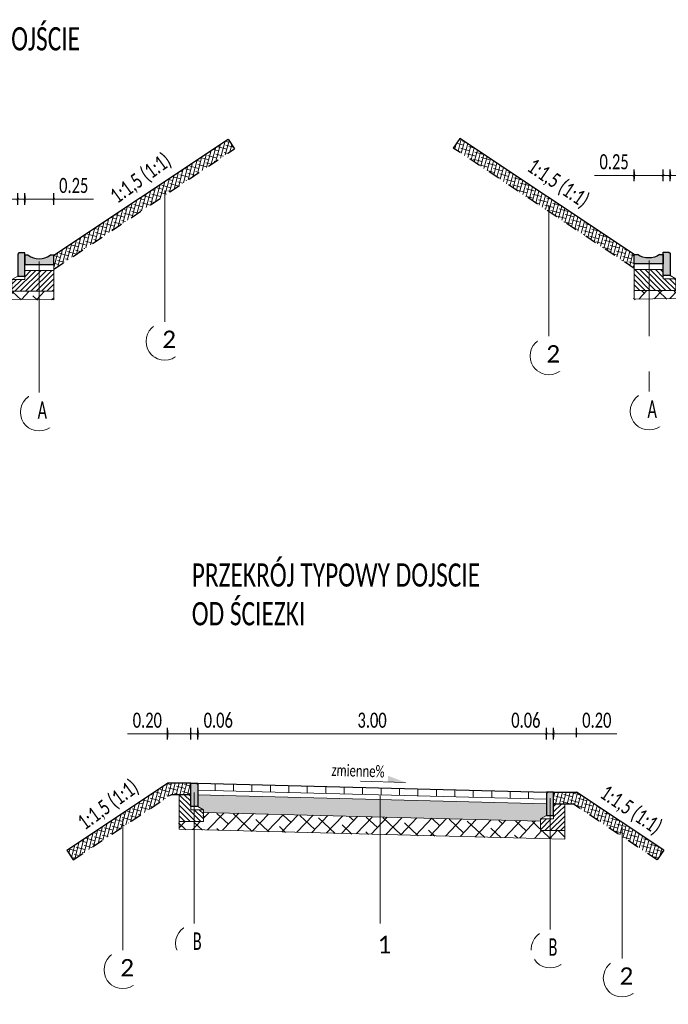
# Model space of a CAD drawing. Header units: metres. Extents: x 895653 to 4651324, y -577725 to 5338768.
# Tile 4 of 5: x 4651305.81 to 4651311.39, y 5338758.48 to 5338766.96. Entities that reach past the tile are written whole.
import ezdxf

# ---------------------------------------------------------------- set-up
doc = ezdxf.new("R2010")
doc.units = ezdxf.units.M
doc.linetypes.add('DASHED', pattern=[0.75, 0.5, -0.25])
for name, color, linetype, lineweight in [('!0016_GM_DR_WYMIARY', 7, 'Continuous', 30), ('!009_GM_DR_OBRZEŻA', 7, 'Continuous', 15), ('00_DR_WYMIAR', 101, 'Continuous', 15), ('00_DR_WYPEŁNIENIA_INNE', 151, 'Continuous', 5), ('C-DROGI-PRZEKROJE', 7, 'Continuous', 13), ('D_wymiar', 101, 'Continuous', 30), ('Warstwa 1', 7, 'Continuous', 0)]:
    doc.layers.add(name, color=color, linetype=linetype, lineweight=lineweight)
doc.styles.add('D50_OPISY_DROGI', font='calibril.ttf', dxfattribs={"width": 0.7, "height": 0.13})
doc.dimstyles.new('DROGI_50', dxfattribs={"dimtxt": 0.13, "dimasz": 0.003, "dimexe": 0.05, "dimexo": 0.01, "dimgap": 0.05, "dimtad": 1, "dimzin": 1, "dimdsep": 46, "dimtxsty": 'D50_OPISY_DROGI', "dimblk": 'znak1', "dimcen": 2.5, "dimclrd": 256, "dimclrt": 256, "dimadec": 0, "dimazin": 0, "dimtfac": 1, "dimtmove": 0, "dimatfit": 3, "dimfxl": 0.05, "dimfxlon": 1, "dimlwd": 13, "dimarcsym": 0})

# ---------------------------------------------------------------- blocks, each defined once
blk = doc.blocks.new('obrzezezkor')
at = {"layer": '!0016_GM_DR_WYMIARY', "linetype": 'Continuous', "lineweight": 30, "transparency": 33554528}
h = blk.add_hatch(color=252, dxfattribs=at)
h.dxf.hatch_style = 1
h.paths.add_polyline_path([(0, -0.1900000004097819), (0.05999999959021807, -0.1900000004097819), (0.05999999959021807, 0.009999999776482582), (0.009999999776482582, 0.009999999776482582), (0, 0)])
h = blk.add_hatch(color=252, dxfattribs=at)
h.dxf.hatch_style = 1
h.paths.add_polyline_path([(0.05999999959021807, -0.08999999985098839), (0.05999999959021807, -0.009999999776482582), (0.08999999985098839, -0.009999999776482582, 0.3157894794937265), (0.2799999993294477, -0.009999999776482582), (0.3099999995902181, -0.009999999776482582), (0.3099999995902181, -0.08999999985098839)])
at = {"layer": '!0016_GM_DR_WYMIARY', "linetype": 'Continuous', "lineweight": 18, "transparency": 33554687}
h = blk.add_hatch(dxfattribs=at)
h.set_pattern_fill('ANSI31', color=256, scale=0.01)
h.set_pattern_definition([(45, (-0.04999999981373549, -0.3200000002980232), (-0.02245064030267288, 0.02245064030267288), [])])
h.paths.add_polyline_path([(0.3099999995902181, -0.1399999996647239), (0.3099999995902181, -0.3200000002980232), (-0.04999999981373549, -0.3200000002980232), (-0.04999999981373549, -0.2200000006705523), (0.05999999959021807, -0.2200000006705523), (0.05999999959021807, -0.1900000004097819), (0.05999999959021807, -0.1399999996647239)])
at = {"layer": '!0016_GM_DR_WYMIARY', "linetype": 'Continuous', "lineweight": 30}
blk.add_line((0.05999999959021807, -0.08999999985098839), (0.3099999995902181, -0.08999999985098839), dxfattribs=at)
blk.add_lwpolyline([(0.08999999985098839, -0.009999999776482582), (0.05999999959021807, -0.009999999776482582), (0.05999999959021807, -0.08999999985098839), (0.3099999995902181, -0.08999999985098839), (0.3099999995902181, -0.009999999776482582), (0.2799999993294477, -0.009999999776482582)], dxfattribs=at)
blk.add_arc((0.1849999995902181, 0.1254166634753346), 0.1654166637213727, 234.9488626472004, 305.0511373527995, dxfattribs=at)
at = {"layer": '!009_GM_DR_OBRZEŻA', "linetype": 'Continuous', "lineweight": 18}
for p, q in [((0.05999999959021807, -0.09000000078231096), (0.159999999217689, -0.09000000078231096)), ((0.05999999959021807, -0.1399999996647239), (0.3099999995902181, -0.1399999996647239)), ((0.3099999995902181, -0.08999999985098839), (0.3099999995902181, -0.3200000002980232)), ((-0.04999999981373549, -0.2200000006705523), (0, -0.1900000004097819)), ((-0.04999999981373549, -0.2200000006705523), (-0.04999999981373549, -0.3200000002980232)), ((-0.04999999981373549, -0.2200000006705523), (0.05999999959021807, -0.2200000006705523)), ((0.05999999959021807, -0.1900000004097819), (0.05999999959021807, -0.2200000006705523)), ((-0.04999999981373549, -0.3200000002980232), (0.3099999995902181, -0.3200000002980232))]:
    blk.add_line(p, q, dxfattribs=at)
at = {"layer": '!009_GM_DR_OBRZEŻA', "linetype": 'Continuous', "lineweight": 30}
blk.add_lwpolyline([(0, -0.1900000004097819), (0.05999999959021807, -0.1900000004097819), (0.05999999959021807, 0.009999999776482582), (0.009999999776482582, 0.009999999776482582), (0, 0)], close=True, dxfattribs=at)
blk = doc.blocks.new('obrzeże 6')
at = {"layer": '!0016_GM_DR_WYMIARY', "linetype": 'Continuous', "lineweight": 30, "transparency": 33554528}
h = blk.add_hatch(color=252, dxfattribs=at)
h.dxf.hatch_style = 1
h.paths.add_polyline_path([(-0.009999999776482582, -0.2000000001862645), (0.04999999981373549, -0.2000000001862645), (0.04999999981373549, 0), (0, 0), (-0.009999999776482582, -0.009999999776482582)])
at = {"layer": '!0016_GM_DR_WYMIARY', "linetype": 'Continuous', "lineweight": 18, "transparency": 33554687}
h = blk.add_hatch(dxfattribs=at)
h.set_pattern_fill('ANSI31', color=256, scale=0.01)
h.set_pattern_definition([(45, (-0.05999999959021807, -0.3300000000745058), (-0.02245064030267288, 0.02245064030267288), [])])
h.paths.add_polyline_path([(-0.05999999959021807, -0.3300000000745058), (-0.05999999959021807, -0.2300000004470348), (0.04999999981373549, -0.2300000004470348), (0.04999999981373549, -0.2000000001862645), (0.04999999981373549, -0.1000000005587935), (0.1499999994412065, -0.1000000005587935), (0.1499999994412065, -0.3300000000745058)])
at = {"layer": '!009_GM_DR_OBRZEŻA', "linetype": 'Continuous', "lineweight": 18}
for p, q in [((0.04999999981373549, -0.1000000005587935), (0.1499999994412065, -0.1000000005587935)), ((0.1499999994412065, -0.1000000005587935), (0.1499999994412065, -0.3300000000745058)), ((-0.05999999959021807, -0.2300000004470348), (-0.009999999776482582, -0.2000000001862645)), ((-0.05999999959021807, -0.2300000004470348), (-0.05999999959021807, -0.3300000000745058)), ((-0.05999999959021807, -0.2300000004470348), (0.04999999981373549, -0.2300000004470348)), ((0.04999999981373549, -0.2000000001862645), (0.04999999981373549, -0.2300000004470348)), ((-0.05999999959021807, -0.3300000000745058), (0.1499999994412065, -0.3300000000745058))]:
    blk.add_line(p, q, dxfattribs=at)
at = {"layer": '!009_GM_DR_OBRZEŻA', "linetype": 'Continuous', "lineweight": 30}
blk.add_lwpolyline([(-0.009999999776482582, -0.2000000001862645), (0.04999999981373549, -0.2000000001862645), (0.04999999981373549, 0), (0, 0), (-0.009999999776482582, -0.009999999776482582)], close=True, dxfattribs=at)
blk = doc.blocks.new('znak1')
at = {"layer": 'D_wymiar', "color": 7, "const_width": 1, "flags": 128}
blk.add_lwpolyline([(3.535533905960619, 3.535533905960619), (-3.535533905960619, -3.535533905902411)], dxfattribs=at)
at = {"layer": 'D_wymiar', "color": 7, "flags": 128}
blk.add_lwpolyline([(0, -9.999999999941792), (0, 10)], dxfattribs=at)
blk = doc.blocks.new('*D59')
at = {"layer": '!0016_GM_DR_WYMIARY', "color": 0, "linetype": 'Continuous', "lineweight": -2}
for p, q in [((4651305.790334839, 5338765.369063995), (4651305.790334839, 5338765.469063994)), ((4651305.850334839, 5338765.369063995), (4651305.850334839, 5338765.469063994))]:
    blk.add_line(p, q, dxfattribs=at)
at = {"layer": '!0016_GM_DR_WYMIARY', "linetype": 'Continuous', "lineweight": 13}
for p, q in [((4651305.78733484, 5338765.419063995), (4651305.443254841, 5338765.419063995)), ((4651305.790334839, 5338765.419063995), (4651305.850334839, 5338765.419063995)), ((4651305.853334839, 5338765.419063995), (4651305.856334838, 5338765.419063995))]:
    blk.add_line(p, q, dxfattribs=at)
at = {"layer": '!0016_GM_DR_WYMIARY', "linetype": 'Continuous', "lineweight": 13, "xscale": 0.003, "yscale": 0.003, "zscale": 0.003}
blk.add_blockref('znak1', (4651305.790334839, 5338765.419063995), dxfattribs=at)
at = {"layer": '!0016_GM_DR_WYMIARY', "linetype": 'Continuous', "lineweight": 13, "xscale": 0.003, "yscale": 0.003, "zscale": 0.003, "rotation": 180}
blk.add_blockref('znak1', (4651305.850334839, 5338765.419063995), dxfattribs=at)
at = {"layer": '!0016_GM_DR_WYMIARY', "linetype": 'Continuous', "lineweight": 18, "insert": (4651305.61379484, 5338765.535463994), "char_height": 0.13, "attachment_point": 5, "style": 'D50_OPISY_DROGI'}
blk.add_mtext('0.06', dxfattribs=at)
blk = doc.blocks.new('*D60')
at = {"layer": '!0016_GM_DR_WYMIARY', "color": 0, "linetype": 'Continuous', "lineweight": -2}
for p, q in [((4651305.850334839, 5338765.369063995), (4651305.850334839, 5338765.469063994)), ((4651306.100334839, 5338765.369063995), (4651306.100334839, 5338765.469063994))]:
    blk.add_line(p, q, dxfattribs=at)
at = {"layer": '!0016_GM_DR_WYMIARY', "linetype": 'Continuous', "lineweight": 13}
for p, q in [((4651305.853334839, 5338765.419063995), (4651306.097334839, 5338765.419063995)), ((4651306.100334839, 5338765.419063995), (4651306.441334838, 5338765.419063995))]:
    blk.add_line(p, q, dxfattribs=at)
at = {"layer": '!0016_GM_DR_WYMIARY', "linetype": 'Continuous', "lineweight": 13, "xscale": 0.003, "yscale": 0.003, "zscale": 0.003, "rotation": 180}
blk.add_blockref('znak1', (4651305.850334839, 5338765.419063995), dxfattribs=at)
at = {"layer": '!0016_GM_DR_WYMIARY', "linetype": 'Continuous', "lineweight": 13, "xscale": 0.003, "yscale": 0.003, "zscale": 0.003}
blk.add_blockref('znak1', (4651306.100334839, 5338765.419063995), dxfattribs=at)
at = {"layer": '!0016_GM_DR_WYMIARY', "linetype": 'Continuous', "lineweight": 18, "insert": (4651306.272334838, 5338765.535463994), "char_height": 0.13, "attachment_point": 5, "style": 'D50_OPISY_DROGI'}
blk.add_mtext('0.25', dxfattribs=at)
blk = doc.blocks.new('*D62')
at = {"layer": '!0016_GM_DR_WYMIARY', "linetype": 'Continuous', "lineweight": 13}
for p, q in [((4651311.341615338, 5338765.623282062), (4651311.338615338, 5338765.623282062)), ((4651311.344615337, 5338765.623282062), (4651311.404615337, 5338765.623282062)), ((4651311.407615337, 5338765.623282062), (4651311.751695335, 5338765.623282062))]:
    blk.add_line(p, q, dxfattribs=at)
at = {"layer": '!0016_GM_DR_WYMIARY', "color": 0, "linetype": 'Continuous', "lineweight": -2}
for p, q in [((4651311.344615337, 5338765.573282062), (4651311.344615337, 5338765.673282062)), ((4651311.404615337, 5338765.573282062), (4651311.404615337, 5338765.673282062))]:
    blk.add_line(p, q, dxfattribs=at)
at = {"layer": '!0016_GM_DR_WYMIARY', "linetype": 'Continuous', "lineweight": 13, "xscale": 0.003, "yscale": 0.003, "zscale": 0.003}
blk.add_blockref('znak1', (4651311.344615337, 5338765.623282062), dxfattribs=at)
at = {"layer": '!0016_GM_DR_WYMIARY', "linetype": 'Continuous', "lineweight": 13, "xscale": 0.003, "yscale": 0.003, "zscale": 0.003, "rotation": 180}
blk.add_blockref('znak1', (4651311.404615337, 5338765.623282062), dxfattribs=at)
at = {"layer": '!0016_GM_DR_WYMIARY', "linetype": 'Continuous', "lineweight": 18, "insert": (4651311.581155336, 5338765.739682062), "char_height": 0.13, "attachment_point": 5, "style": 'D50_OPISY_DROGI'}
blk.add_mtext('0.06', dxfattribs=at)
blk = doc.blocks.new('*D63')
at = {"layer": '!0016_GM_DR_WYMIARY', "linetype": 'Continuous', "lineweight": 13}
for p, q in [((4651311.094615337, 5338765.623282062), (4651310.753615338, 5338765.623282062)), ((4651311.341615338, 5338765.623282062), (4651311.097615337, 5338765.623282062))]:
    blk.add_line(p, q, dxfattribs=at)
at = {"layer": '!0016_GM_DR_WYMIARY', "color": 0, "linetype": 'Continuous', "lineweight": -2}
for p, q in [((4651311.094615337, 5338765.573282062), (4651311.094615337, 5338765.673282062)), ((4651311.344615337, 5338765.573282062), (4651311.344615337, 5338765.673282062))]:
    blk.add_line(p, q, dxfattribs=at)
at = {"layer": '!0016_GM_DR_WYMIARY', "linetype": 'Continuous', "lineweight": 13, "xscale": 0.003, "yscale": 0.003, "zscale": 0.003, "rotation": 180}
blk.add_blockref('znak1', (4651311.094615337, 5338765.623282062), dxfattribs=at)
at = {"layer": '!0016_GM_DR_WYMIARY', "linetype": 'Continuous', "lineweight": 13, "xscale": 0.003, "yscale": 0.003, "zscale": 0.003}
blk.add_blockref('znak1', (4651311.344615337, 5338765.623282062), dxfattribs=at)
at = {"layer": '!0016_GM_DR_WYMIARY', "linetype": 'Continuous', "lineweight": 18, "insert": (4651310.922615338, 5338765.739682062), "char_height": 0.13, "attachment_point": 5, "style": 'D50_OPISY_DROGI'}
blk.add_mtext('0.25', dxfattribs=at)
blk = doc.blocks.new('*D67')
at = {"layer": '!0016_GM_DR_WYMIARY', "color": 0, "linetype": 'Continuous', "lineweight": -2}
for p, q in [((4651308.54543124, 5338760.763668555), (4651308.54543124, 5338760.863668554)), ((4651311.54543124, 5338760.763668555), (4651311.54543124, 5338760.863668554))]:
    blk.add_line(p, q, dxfattribs=at)
at = {"layer": '!0016_GM_DR_WYMIARY', "linetype": 'Continuous', "lineweight": 13}
blk.add_line((4651308.54843124, 5338760.813668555), (4651311.542431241, 5338760.813668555), dxfattribs=at)
at = {"layer": '!0016_GM_DR_WYMIARY', "linetype": 'Continuous', "lineweight": 13, "xscale": 0.003, "yscale": 0.003, "zscale": 0.003, "rotation": 180}
blk.add_blockref('znak1', (4651308.54543124, 5338760.813668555), dxfattribs=at)
at = {"layer": '!0016_GM_DR_WYMIARY', "linetype": 'Continuous', "lineweight": 13, "xscale": 0.003, "yscale": 0.003, "zscale": 0.003}
blk.add_blockref('znak1', (4651311.54543124, 5338760.813668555), dxfattribs=at)
at = {"layer": '!0016_GM_DR_WYMIARY', "linetype": 'Continuous', "lineweight": 18, "insert": (4651310.04543124, 5338760.930068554), "char_height": 0.13, "attachment_point": 5, "style": 'D50_OPISY_DROGI'}
blk.add_mtext('3.00', dxfattribs=at)
blk = doc.blocks.new('*D68')
at = {"layer": '!0016_GM_DR_WYMIARY', "color": 0, "linetype": 'Continuous', "lineweight": -2}
for p, q in [((4651311.54543124, 5338760.763668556), (4651311.54543124, 5338760.863668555)), ((4651311.60543124, 5338760.763668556), (4651311.60543124, 5338760.863668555))]:
    blk.add_line(p, q, dxfattribs=at)
at = {"layer": '!0016_GM_DR_WYMIARY', "linetype": 'Continuous', "lineweight": 13}
for p, q in [((4651311.542431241, 5338760.813668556), (4651311.198351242, 5338760.813668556)), ((4651311.54543124, 5338760.813668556), (4651311.60543124, 5338760.813668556)), ((4651311.60843124, 5338760.813668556), (4651311.611431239, 5338760.813668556))]:
    blk.add_line(p, q, dxfattribs=at)
at = {"layer": '!0016_GM_DR_WYMIARY', "linetype": 'Continuous', "lineweight": 13, "xscale": 0.003, "yscale": 0.003, "zscale": 0.003}
blk.add_blockref('znak1', (4651311.54543124, 5338760.813668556), dxfattribs=at)
at = {"layer": '!0016_GM_DR_WYMIARY', "linetype": 'Continuous', "lineweight": 13, "xscale": 0.003, "yscale": 0.003, "zscale": 0.003, "rotation": 180}
blk.add_blockref('znak1', (4651311.60543124, 5338760.813668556), dxfattribs=at)
at = {"layer": '!0016_GM_DR_WYMIARY', "linetype": 'Continuous', "lineweight": 18, "insert": (4651311.368891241, 5338760.930068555), "char_height": 0.13, "attachment_point": 5, "style": 'D50_OPISY_DROGI'}
blk.add_mtext('0.06', dxfattribs=at)
blk = doc.blocks.new('*D69')
at = {"layer": '!0016_GM_DR_WYMIARY', "color": 0, "linetype": 'Continuous', "lineweight": -2}
for p, q in [((4651311.60543124, 5338760.823668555), (4651311.60543124, 5338760.863668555)), ((4651311.80543124, 5338760.823668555), (4651311.80543124, 5338760.863668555))]:
    blk.add_line(p, q, dxfattribs=at)
at = {"layer": '!0016_GM_DR_WYMIARY', "linetype": 'Continuous', "lineweight": 13}
for p, q in [((4651311.60843124, 5338760.813668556), (4651311.802431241, 5338760.813668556)), ((4651311.80543124, 5338760.813668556), (4651312.150351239, 5338760.813668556))]:
    blk.add_line(p, q, dxfattribs=at)
at = {"layer": '!0016_GM_DR_WYMIARY', "linetype": 'Continuous', "lineweight": 13, "xscale": 0.003, "yscale": 0.003, "zscale": 0.003, "rotation": 180}
blk.add_blockref('znak1', (4651311.60543124, 5338760.813668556), dxfattribs=at)
at = {"layer": '!0016_GM_DR_WYMIARY', "linetype": 'Continuous', "lineweight": 13, "xscale": 0.003, "yscale": 0.003, "zscale": 0.003}
blk.add_blockref('znak1', (4651311.80543124, 5338760.813668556), dxfattribs=at)
at = {"layer": '!0016_GM_DR_WYMIARY', "linetype": 'Continuous', "lineweight": 18, "insert": (4651311.97939124, 5338760.930068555), "char_height": 0.13, "attachment_point": 5, "style": 'D50_OPISY_DROGI'}
blk.add_mtext('0.20', dxfattribs=at)
blk = doc.blocks.new('*D70')
at = {"layer": '!0016_GM_DR_WYMIARY', "color": 0, "linetype": 'Continuous', "lineweight": -2}
for p, q in [((4651308.485431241, 5338760.763668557), (4651308.485431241, 5338760.863668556)), ((4651308.54543124, 5338760.763668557), (4651308.54543124, 5338760.863668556))]:
    blk.add_line(p, q, dxfattribs=at)
at = {"layer": '!0016_GM_DR_WYMIARY', "linetype": 'Continuous', "lineweight": 13}
for p, q in [((4651308.482431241, 5338760.813668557), (4651308.479431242, 5338760.813668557)), ((4651308.54543124, 5338760.813668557), (4651308.485431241, 5338760.813668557)), ((4651308.54843124, 5338760.813668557), (4651308.892511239, 5338760.813668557))]:
    blk.add_line(p, q, dxfattribs=at)
at = {"layer": '!0016_GM_DR_WYMIARY', "linetype": 'Continuous', "lineweight": 13, "xscale": 0.003, "yscale": 0.003, "zscale": 0.003}
blk.add_blockref('znak1', (4651308.485431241, 5338760.813668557), dxfattribs=at)
at = {"layer": '!0016_GM_DR_WYMIARY', "linetype": 'Continuous', "lineweight": 13, "xscale": 0.003, "yscale": 0.003, "zscale": 0.003, "rotation": 180}
blk.add_blockref('znak1', (4651308.54543124, 5338760.813668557), dxfattribs=at)
at = {"layer": '!0016_GM_DR_WYMIARY', "linetype": 'Continuous', "lineweight": 18, "insert": (4651308.72197124, 5338760.930068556), "char_height": 0.13, "attachment_point": 5, "style": 'D50_OPISY_DROGI'}
blk.add_mtext('0.06', dxfattribs=at)
blk = doc.blocks.new('*D71')
at = {"layer": '!0016_GM_DR_WYMIARY', "color": 0, "linetype": 'Continuous', "lineweight": -2}
for p, q in [((4651308.285431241, 5338760.763668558), (4651308.285431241, 5338760.863668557)), ((4651308.485431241, 5338760.763668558), (4651308.485431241, 5338760.863668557))]:
    blk.add_line(p, q, dxfattribs=at)
at = {"layer": '!0016_GM_DR_WYMIARY', "linetype": 'Continuous', "lineweight": 13}
for p, q in [((4651308.285431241, 5338760.813668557), (4651307.940511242, 5338760.813668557)), ((4651308.482431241, 5338760.813668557), (4651308.28843124, 5338760.813668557))]:
    blk.add_line(p, q, dxfattribs=at)
at = {"layer": '!0016_GM_DR_WYMIARY', "linetype": 'Continuous', "lineweight": 13, "xscale": 0.003, "yscale": 0.003, "zscale": 0.003, "rotation": 180}
blk.add_blockref('znak1', (4651308.285431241, 5338760.813668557), dxfattribs=at)
at = {"layer": '!0016_GM_DR_WYMIARY', "linetype": 'Continuous', "lineweight": 13, "xscale": 0.003, "yscale": 0.003, "zscale": 0.003}
blk.add_blockref('znak1', (4651308.485431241, 5338760.813668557), dxfattribs=at)
at = {"layer": '!0016_GM_DR_WYMIARY', "linetype": 'Continuous', "lineweight": 18, "insert": (4651308.111471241, 5338760.930068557), "char_height": 0.13, "attachment_point": 5, "style": 'D50_OPISY_DROGI'}
blk.add_mtext('0.20', dxfattribs=at)

msp = doc.modelspace()

# ---------------------------------------------------------------- hatches: boundary and pattern name
at = {"layer": '!0016_GM_DR_WYMIARY', "linetype": 'Continuous', "lineweight": 18, "transparency": 33554528}
h = msp.add_hatch(dxfattribs=at)
h.set_pattern_fill('ANSI31', color=252, scale=0.05, angle=45)
h.set_pattern_definition([(90, (4651307.329836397, 5338760.250618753), (-0.15875, 9.720633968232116e-18), [])])
h.paths.add_polyline_path([(4651307.329836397, 5338760.388639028), (4651307.339836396, 5338760.388639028), (4651310.339836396, 5338760.310639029), (4651310.349836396, 5338760.310639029), (4651310.339836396, 5338760.30063903), (4651310.339836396, 5338760.250618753), (4651307.339836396, 5338760.328618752), (4651307.339836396, 5338760.378639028)])
at = {"layer": '00_DR_WYPEŁNIENIA_INNE', "transparency": 33554572}
h = msp.add_hatch(dxfattribs=at)
h.set_pattern_fill('ANSI38', color=252, scale=0.01, angle=30)
h.set_pattern_definition([(74.99999999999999, (4651301.180921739, 5338759.840762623), (-0.03066814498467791, 0.008217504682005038), []), (165, (4651301.180921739, 5338759.840762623), (-0.06955379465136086, -0.01423313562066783), [0.079375, -0.047625])])
h.paths.add_polyline_path([(4651306.100334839, 5338764.85499102), (4651306.100334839, 5338764.814805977), (4651307.655804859, 5338765.85178599), (4651307.600334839, 5338765.93499102), (4651306.100334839, 5338764.93499102)])
h = msp.add_hatch(dxfattribs=at)
h.set_pattern_fill('ANSI38', color=252, scale=0.01, angle=30)
h.set_pattern_definition([(74.99999999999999, (4651309.539145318, 5338764.821732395), (-0.03066814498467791, 0.008217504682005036), []), (165, (4651309.539145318, 5338764.821732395), (-0.06955379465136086, -0.01423313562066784), [0.079375, -0.047625])])
h.paths.add_polyline_path([(4651309.539145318, 5338765.858712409), (4651309.594615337, 5338765.941917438), (4651311.094615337, 5338764.941917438), (4651311.094615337, 5338764.861917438), (4651311.094615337, 5338764.821732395)])
at = {"layer": '00_DR_WYPEŁNIENIA_INNE'}
h = msp.add_hatch(dxfattribs=at)
h.set_pattern_fill('ANSI38', color=8, scale=0.02999999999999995, angle=1.718701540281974)
h.set_pattern_definition([(46.71870154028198, (9256881.455527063, 10624248.02645321), (-0.06934167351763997, 0.06530156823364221), []), (136.718701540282, (9256881.455527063, 10624248.02645321), (-0.2039849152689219, 0.0612614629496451), [0.238125, -0.142875])])
h.paths.add_polyline_path([(4651311.094615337, 5338764.556272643), (4651316.554615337, 5338764.654552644), (4651316.554615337, 5338764.804576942), (4651311.454615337, 5338764.712776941), (4651311.454615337, 5338764.631917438), (4651311.094615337, 5338764.631917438)])
h = msp.add_hatch(dxfattribs=at)
h.set_pattern_fill('ANSI38', color=8, scale=0.02999999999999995, angle=1.718701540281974)
h.set_pattern_definition([(46.71870154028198, (9256869.231833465, 10624243.04660607), (-0.06934167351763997, 0.06530156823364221), []), (136.718701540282, (9256869.231833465, 10624243.04660607), (-0.2039849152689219, 0.0612614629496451), [0.238125, -0.142875])])
h.paths.add_polyline_path([(4651303.790334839, 5338764.584946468), (4651306.100334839, 5338764.550468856), (4651306.100334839, 5338764.624991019), (4651305.74033484, 5338764.624991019), (4651305.74033484, 5338764.705858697), (4651303.790334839, 5338764.734963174)])
at = {"layer": '00_DR_WYPEŁNIENIA_INNE', "transparency": 33554572}
h = msp.add_hatch(dxfattribs=at)
h.set_pattern_fill('ANSI38', color=252, scale=0.01, angle=30)
h.set_pattern_definition([(74.99999999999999, (4651306.213355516, 5338759.727434), (-0.03066814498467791, 0.008217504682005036), []), (165, (4651306.213355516, 5338759.727434), (-0.06955379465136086, -0.01423313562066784), [0.079375, -0.047625])])
h.paths.add_polyline_path([(4651306.213355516, 5338759.810985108), (4651307.079836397, 5338760.388639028), (4651307.279836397, 5338760.388639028), (4651307.279836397, 5338760.288639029), (4651307.110113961, 5338760.288639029), (4651306.268825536, 5338759.727780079)])
h.paths.add_polyline_path([(4651310.399836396, 5338760.21063903), (4651310.399836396, 5338760.310639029), (4651310.599836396, 5338760.310639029), (4651311.349836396, 5338759.810639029), (4651311.294366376, 5338759.727434), (4651310.569558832, 5338760.21063903)])
at = {"layer": '00_DR_WYPEŁNIENIA_INNE'}
h = msp.add_hatch(dxfattribs=at)
h.set_pattern_fill('GRAVEL', color=8, scale=0.005, angle=180)
h.set_pattern_definition([(48.01278749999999, (4651307.248396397, 5338759.934854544), (1.01600000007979, 1.142999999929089), [0.017086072, -1.69152418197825]), (4.969741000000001, (4651307.259826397, 5338759.947554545), (-1.523999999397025, -0.127000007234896), [0.029320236, -2.9027024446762]), (312.5104471, (4651307.289036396, 5338759.950094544), (-1.270000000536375, 1.396999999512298), [0.020674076, -2.046736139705]), (87.27368899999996, (4651307.338566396, 5338759.981844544), (-0.1270000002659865, -2.539999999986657), [0.02670022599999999, -2.6433218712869]), (112.83365418, (4651307.339836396, 5338760.008514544), (0.6350000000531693, -1.523999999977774), [0.026181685, -2.5919903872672]), (177.273689, (4651307.329676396, 5338760.032644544), (2.539999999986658, -0.1270000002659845), [0.026700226, -2.6433218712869]), (217.69424047, (4651307.303006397, 5338760.033914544), (1.650999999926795, 1.270000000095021), [0.035309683, -3.49565576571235]), (252.25532837, (4651307.275066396, 5338760.012324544), (-0.8890000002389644, -2.793999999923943), [0.033335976, -3.30026283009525]), (301.4295656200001, (4651307.264906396, 5338759.980574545), (1.016000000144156, -1.650999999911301), [0.02679065, -2.6522772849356]), (355.2363583, (4651307.278876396, 5338759.957714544), (-1.396999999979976, 0.1270000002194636), [0.030585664, -1.4986968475]), (42.39743779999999, (4651307.309356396, 5338759.955174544), (1.523999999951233, 1.397000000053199), [0.039553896, -3.91583862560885]), (318.81407483, (4651307.212836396, 5338759.983114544), (0.8889999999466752, -0.7620000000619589), [0.013500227, -1.3365282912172]), (351.4692344, (4651307.222996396, 5338759.974224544), (-1.651000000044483, 0.2539999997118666), [0.025684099, -2.542731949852]), (44.99999999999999, (4651307.248396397, 5338759.970414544), (1.776356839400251e-17, 0.1270000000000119), [0.017960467, -0.1616446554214]), (23.19859051, (4651307.257286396, 5338759.955174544), (-0.6350000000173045, -0.2539999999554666), [0.009672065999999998, -0.9575311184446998]), (111.80140949, (4651307.266176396, 5338759.958984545), (0.1270000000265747, -0.3809999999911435), [0.013678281, -0.6702376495]), (210.96375653, (4651307.261096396, 5338759.971684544), (-0.3810000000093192, -0.2539999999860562), [0.022215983, -0.7183149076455]), (341.56505118, (4651307.242046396, 5338759.960254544), (-0.2540000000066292, 0.1269999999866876), [0.016064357, -0.3855449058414]), (196.389540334, (4651307.339836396, 5338759.958984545), (-1.270000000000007, -0.3810000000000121), [0.0225044, -2.22794133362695]), (250.34617594, (4651307.318246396, 5338759.952634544), (0.5080000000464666, 1.39699999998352), [0.018879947, -1.86911078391]), (113.19859051, (4651307.242046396, 5338759.934854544), (0.2539999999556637, -0.6350000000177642), [0.019344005, -0.9478591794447]), (163.61045967, (4651307.234426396, 5338759.952634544), (1.270000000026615, -0.3809999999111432), [0.0225044, -2.227941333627]), (159.44395478, (4651307.339836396, 5338760.037724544), (0.6349999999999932, -0.2540000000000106), [0.02170176, -1.0633867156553]), (114.7751406, (4651307.319516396, 5338760.045344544), (0.6350000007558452, -1.396999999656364), [0.018183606, -1.800179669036]), (246.80140949, (4651307.240776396, 5338760.061854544), (-0.2539999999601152, -0.6350000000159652), [0.019344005, -0.9478591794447]), (197.35402464, (4651307.233156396, 5338760.044074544), (1.650999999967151, 0.5080000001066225), [0.021289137, -2.10761879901]), (249.44395478, (4651307.303006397, 5338760.061854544), (0.254000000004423, 0.6349999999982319), [0.01085088, -1.0742375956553]), (281.309932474, (4651307.248396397, 5338760.061854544), (0.12700000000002, -0.5080000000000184), [0.00647573, -0.6410997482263]), (345.963756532, (4651307.249666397, 5338760.055504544), (-0.3809999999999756, 0.1269999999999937), [0.026181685, -0.49745272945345]), (6.009005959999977, (4651307.275066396, 5338760.049154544), (-1.269999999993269, -0.1270000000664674), [0.02426335, -2.40206824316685]), (123.69006753, (4651307.261096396, 5338759.983114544), (0.1270000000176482, -0.2539999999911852), [0.018316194, -0.439588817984]), (173.15722659, (4651307.250936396, 5338759.998354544), (-2.159000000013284, 0.2539999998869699), [0.031977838, -3.16580045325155]), (240.9453958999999, (4651307.219186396, 5338760.002164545), (0.5080000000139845, 0.8889999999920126), [0.013075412, -1.2944696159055]), (270, (4651307.212836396, 5338759.990734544), (0.127, -0.127), [0.00762, -0.11938]), (300.25643716, (4651307.277606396, 5338760.045344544), (-0.5079999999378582, 0.8890000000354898), [0.017643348, -1.74669703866]), (228.0127875, (4651307.286496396, 5338760.030104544), (-1.016000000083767, -1.14299999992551), [0.034172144, -1.67443810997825]), (180, (4651307.263636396, 5338760.004704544), (-0.127, -0.127), [0.03302, -0.09398]), (145.3048465, (4651307.230616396, 5338760.004704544), (-1.270000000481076, 0.8889999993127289), [0.020080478, -1.987965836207]), (74.0546041, (4651307.214106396, 5338760.016134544), (0.1269999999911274, 0.5080000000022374), [0.018491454, -0.9060825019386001]), (27.64597536, (4651307.219186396, 5338760.033914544), (2.413000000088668, 1.269999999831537), [0.030107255, -2.9806232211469]), (355.42607874, (4651307.245856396, 5338760.047884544), (1.650999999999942, -0.1269999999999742), [0.03185147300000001, -3.153292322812])])
h.paths.add_polyline_path([(4651307.389836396, 5338760.158639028), (4651307.339836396, 5338760.188639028), (4651307.339836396, 5338760.288605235), (4651310.339836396, 5338760.210605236), (4651310.339836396, 5338760.110639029), (4651310.289836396, 5338760.080639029), (4651310.289836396, 5338760.061854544), (4651307.389836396, 5338760.137254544)])
h = msp.add_hatch(dxfattribs=at)
h.set_pattern_fill('ANSI38', color=8, scale=0.02999999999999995, angle=1.718701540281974)
h.set_pattern_definition([(46.71870154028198, (9256877.540748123, 10624243.37652442), (-0.06934167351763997, 0.06530156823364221), []), (136.718701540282, (9256877.540748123, 10624243.37652442), (-0.2039849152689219, 0.0612614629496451), [0.238125, -0.142875])])
h.paths.add_polyline_path([(4651307.179836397, 5338759.992663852), (4651307.179836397, 5338760.058639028), (4651307.389836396, 5338760.058639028), (4651307.389836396, 5338760.137254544), (4651310.289836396, 5338760.061854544), (4651310.289836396, 5338759.980639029), (4651310.499836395, 5338759.980639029), (4651310.499836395, 5338759.906343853)])

# ---------------------------------------------------------------- linework, layer by layer
at = {"layer": '!0016_GM_DR_WYMIARY', "linetype": 'Continuous', "lineweight": 25}
for p, q in [((4651306.100334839, 5338764.93499102), (4651307.600334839, 5338765.93499102)), ((4651311.094615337, 5338764.941917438), (4651309.594615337, 5338765.941917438)), ((4651306.213355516, 5338759.810985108), (4651307.079836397, 5338760.388639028)), ((4651311.349836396, 5338759.810639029), (4651310.599836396, 5338760.310639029))]:
    msp.add_line(p, q, dxfattribs=at)
at = {"layer": '!0016_GM_DR_WYMIARY', "linetype": 'Continuous', "lineweight": 30}
for p, q in [((4651307.600334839, 5338765.93499102), (4651307.655804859, 5338765.85178599)), ((4651309.594615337, 5338765.941917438), (4651309.539145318, 5338765.858712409)), ((4651307.329836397, 5338760.388639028), (4651307.339836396, 5338760.388639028)), ((4651307.339836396, 5338760.388639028), (4651310.339836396, 5338760.310639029)), ((4651310.349836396, 5338760.310639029), (4651310.339836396, 5338760.310639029)), ((4651306.213355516, 5338759.810985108), (4651306.268825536, 5338759.727780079)), ((4651311.349836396, 5338759.810639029), (4651311.294366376, 5338759.727434))]:
    msp.add_line(p, q, dxfattribs=at)
at = {"layer": '!0016_GM_DR_WYMIARY', "linetype": 'DASHED', "lineweight": 25, "ltscale": 0.2}
for p, q in [((4651306.100334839, 5338764.814805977), (4651307.655804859, 5338765.85178599)), ((4651311.094615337, 5338764.821732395), (4651309.539145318, 5338765.858712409)), ((4651306.268825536, 5338759.727780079), (4651307.110113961, 5338760.288639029)), ((4651311.294366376, 5338759.727434), (4651310.569558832, 5338760.21063903))]:
    msp.add_line(p, q, dxfattribs=at)
at = {"layer": '!0016_GM_DR_WYMIARY', "color": 251, "linetype": 'Continuous', "lineweight": 20}
for p, q in [((4651303.784365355, 5338764.585035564), (4651306.100334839, 5338764.550468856)), ((4651306.100334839, 5338764.624991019), (4651306.100334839, 5338764.550468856)), ((4651316.56181417, 5338764.654682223), (4651311.094615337, 5338764.556272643)), ((4651311.094615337, 5338764.631917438), (4651311.094615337, 5338764.556272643)), ((4651307.337237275, 5338760.288672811), (4651310.339836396, 5338760.210605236)), ((4651307.338276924, 5338760.328659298), (4651310.339836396, 5338760.250618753)), ((4651307.389836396, 5338760.137254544), (4651310.289836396, 5338760.061854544)), ((4651307.179836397, 5338759.992663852), (4651310.499836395, 5338759.906343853))]:
    msp.add_line(p, q, dxfattribs=at)
at = {"layer": '!0016_GM_DR_WYMIARY', "linetype": 'DASHED', "lineweight": 25}
for p, q in [((4651307.279836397, 5338760.388639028), (4651307.079836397, 5338760.388639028)), ((4651307.279836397, 5338760.288639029), (4651307.110113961, 5338760.288639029)), ((4651310.399836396, 5338760.310639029), (4651310.599836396, 5338760.310639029)), ((4651310.399836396, 5338760.21063903), (4651310.569558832, 5338760.21063903))]:
    msp.add_line(p, q, dxfattribs=at)
at = {"layer": '!0016_GM_DR_WYMIARY', "linetype": 'Continuous', "lineweight": 18}
for p, q in [((4651307.179836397, 5338760.058639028), (4651307.179836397, 5338759.992663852)), ((4651310.499836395, 5338759.980639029), (4651310.499836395, 5338759.906343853))]:
    msp.add_line(p, q, dxfattribs=at)
at = {"layer": '00_DR_WYMIAR', "color": 7, "linetype": 'Continuous', "lineweight": 13}
for p, q in [((4651307.056325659, 5338765.492486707), (4651307.056325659, 5338764.354746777)), ((4651311.223334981, 5338764.891386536), (4651311.223334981, 5338763.753646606)), ((4651307.310331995, 5338760.309166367), (4651307.310331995, 5338759.171426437)), ((4651308.909011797, 5338760.280403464), (4651308.909011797, 5338759.142663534))]:
    msp.add_line(p, q, dxfattribs=at)
at = {"layer": 'Warstwa 1', "color": 7, "linetype": 'Continuous', "lineweight": 20}
for centre in [(4651307.056325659, 5338764.193088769), (4651311.223334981, 5338763.591988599), (4651307.310331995, 5338759.00976843), (4651308.909011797, 5338758.981005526)]:
    msp.add_circle(centre, 0.1616580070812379, dxfattribs=at)

# ---------------------------------------------------------------- block references
at = {"layer": '!0016_GM_DR_WYMIARY', "linetype": 'Continuous', "lineweight": 30}
for name, p in [('obrzezezkor', (4651305.790334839, 5338764.94499102)), ('obrzeże 6', (4651310.349836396, 5338760.310639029))]:
    msp.add_blockref(name, p, dxfattribs=at)
at = {"layer": '!0016_GM_DR_WYMIARY', "linetype": 'Continuous', "lineweight": 30, "xscale": -1}
for name, p in [('obrzezezkor', (4651311.404615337, 5338764.951917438)), ('obrzeże 6', (4651307.329836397, 5338760.388639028))]:
    msp.add_blockref(name, p, dxfattribs=at)

# ---------------------------------------------------------------- texts
at = {"layer": '!0016_GM_DR_WYMIARY', "linetype": 'Continuous', "lineweight": 18, "char_height": 0.13, "width": 2.652249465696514, "attachment_point": 1, "style": 'D50_OPISY_DROGI'}
for insert, rotation in [((4651306.570355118, 5338765.481307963), 36.00703012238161), ((4651310.237330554, 5338765.777059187), 325.8701904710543), ((4651306.290236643, 5338760.085107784), 36.00703012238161), ((4651310.863971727, 5338760.380035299), 325.8701904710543)]:
    msp.add_mtext('1:1,5 (1:1)', dxfattribs=dict(at, insert=insert, rotation=rotation))
at = {"layer": 'C-DROGI-PRZEKROJE', "color": 7, "lineweight": 30, "char_height": 0.2, "width": 4.416614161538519, "attachment_point": 1, "style": 'D50_OPISY_DROGI', "bg_fill": 2}
for s, insert in [('PRZEKRÓJ TYPOWY DOJŚCIE\\POD STR. PÓŁNOCNEJ', (4651303.845346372, 5338766.899406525)), ('PRZEKRÓJ TYPOWY DOJSCIE\\POD ŚCIEZKI', (4651307.288293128, 5338762.281273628))]:
    msp.add_mtext(s, dxfattribs=dict(at, insert=insert))
at = {"layer": 'Warstwa 1', "color": 7, "linetype": 'Continuous', "lineweight": 30, "char_height": 0.15, "width": 3.487360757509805, "attachment_point": 1, "style": 'D50_OPISY_DROGI', "bg_fill": 2}
for s, insert in [('{\\W1;1}', (4651304.86525618, 5338763.634967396)), ('{\\W0.6;B}', (4651303.388693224, 5338759.104519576)), ('{\\W1;2}', (4651304.25594457, 5338758.708833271))]:
    msp.add_mtext(s, dxfattribs=dict(at, insert=insert))

# ---------------------------------------------------------------- dimensions: what is measured, and where the dimension line sits
at = {"layer": '!0016_GM_DR_WYMIARY', "linetype": 'Continuous', "lineweight": 18}
for p1, p2, distance, picture, middle in [((4651311.344615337, 5338764.861917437), (4651311.094615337, 5338764.861917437), -0.7613646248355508, '*D63', (4651310.922615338, 5338765.739682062)), ((4651311.344615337, 5338764.811917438), (4651311.404615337, 5338764.811917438), 0.8113646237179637, '*D62', (4651311.581155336, 5338765.739682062)), ((4651305.850334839, 5338764.84999102), (4651306.100334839, 5338764.84999102), 0.569072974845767, '*D60', (4651306.272334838, 5338765.535463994))]:
    dim = msp.add_aligned_dim(p1=p1, p2=p2, distance=distance, dimstyle='DROGI_50', dxfattribs=at)
    dim.commit()
    dim.dimension.update_dxf_attribs({"geometry": picture, "text_midpoint": middle})
dim = msp.add_linear_dim(base=(4651305.850334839, 5338765.419063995), p1=(4651305.790334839, 5338764.84999102), p2=(4651305.850334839, 5338764.84999102), angle=0, dimstyle='DROGI_50', dxfattribs=at)
dim.commit()
dim.dimension.update_dxf_attribs({"geometry": '*D59', "text_midpoint": (4651305.61379484, 5338765.419063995), "dimtype": 161})
for base, p1, p2, picture, middle in [((4651307.079836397, 5338760.813668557), (4651307.279836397, 5338760.388639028), (4651307.079836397, 5338760.388639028), '*D71', (4651306.905876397, 5338760.930068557)), ((4651310.339836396, 5338760.813668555), (4651307.339836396, 5338760.238315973), (4651310.339836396, 5338760.238315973), '*D67', (4651308.839836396, 5338760.930068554))]:
    dim = msp.add_linear_dim(base=base, p1=p1, p2=p2, dimstyle='DROGI_50', dxfattribs=at)
    dim.commit()
    dim.dimension.update_dxf_attribs({"geometry": picture, "text_midpoint": middle, "insert": (-1.205594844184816, 0)})
for base, p1, p2, angle, picture, middle in [((4651307.279836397, 5338760.813668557), (4651307.339836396, 5338760.283639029), (4651307.279836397, 5338760.283639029), 180, '*D70', (4651307.516376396, 5338760.813668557)), ((4651310.399836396, 5338760.813668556), (4651310.339836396, 5338760.250618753), (4651310.399836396, 5338760.250618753), 0, '*D68', (4651310.163296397, 5338760.813668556))]:
    dim = msp.add_linear_dim(base=base, p1=p1, p2=p2, angle=angle, dimstyle='DROGI_50', dxfattribs=at)
    dim.commit()
    dim.dimension.update_dxf_attribs({"geometry": picture, "text_midpoint": middle, "dimtype": 161, "insert": (-1.205594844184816, 0)})
dim = msp.add_aligned_dim(p1=(4651310.399836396, 5338760.813668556), p2=(4651310.599836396, 5338760.813668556), distance=0, dimstyle='DROGI_50', dxfattribs=at)
dim.commit()
dim.dimension.update_dxf_attribs({"geometry": '*D69', "text_midpoint": (4651310.773796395, 5338760.930068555), "insert": (-1.205594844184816, 0)})

# ---------------------------------------------------------------- next in the draw order: linework, layer by layer
at = {"layer": '00_DR_WYMIAR', "color": 7, "linetype": 'Continuous', "lineweight": 13}
for p, q in [((4651305.974969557, 5338764.882839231), (4651305.974969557, 5338763.745099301)), ((4651306.69492443, 5338760.080024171), (4651306.69492443, 5338758.94228424))]:
    msp.add_line(p, q, dxfattribs=at)
at = {"layer": 'Warstwa 1', "color": 7, "linetype": 'Continuous', "lineweight": 20}
for centre in [(4651305.974969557, 5338763.583441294), (4651306.69492443, 5338758.780626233)]:
    msp.add_circle(centre, 0.1616580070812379, dxfattribs=at)

# ---------------------------------------------------------------- next in the draw order: texts
at = {"layer": 'C-DROGI-PRZEKROJE', "color": 7, "lineweight": 13, "insert": (4651308.493040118, 5338760.551580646), "char_height": 0.1, "width": 0.6640649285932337, "attachment_point": 1, "rotation": 358.2217616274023, "style": 'D50_OPISY_DROGI', "bg_fill": 2}
msp.add_mtext('zmienne%', dxfattribs=at)
at = {"layer": 'Warstwa 1', "color": 7, "linetype": 'Continuous', "lineweight": 30, "char_height": 0.15, "width": 3.487360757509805, "attachment_point": 1, "style": 'D50_OPISY_DROGI', "bg_fill": 2}
for s, insert in [('{\\W1;2}', (4651307.034400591, 5338764.286072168)), ('{\\W0.6;A}', (4651311.209964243, 5338763.684971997)), ('{\\W1;1}', (4651308.887086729, 5338759.073988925))]:
    msp.add_mtext(s, dxfattribs=dict(at, insert=insert))

# ---------------------------------------------------------------- next in the draw order: hatches: boundary and pattern name
at = {"layer": '00_DR_WYMIAR', "lineweight": 20, "transparency": 33554600}
h = msp.add_hatch(color=7, dxfattribs=at)
h.dxf.hatch_style = 1
h.paths.add_polyline_path([(4651309.128790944, 5338760.393971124), (4651308.976748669, 5338760.452340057), (4651308.975034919, 5338760.398097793)])

# ---------------------------------------------------------------- next in the draw order: linework, layer by layer
at = {"layer": '00_DR_WYMIAR', "color": 7, "linetype": 'Continuous', "lineweight": 13}
msp.add_line((4651310.361351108, 5338765.367225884), (4651310.361351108, 5338764.229485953), dxfattribs=at)
at = {"layer": 'C-DROGI-PRZEKROJE', "lineweight": 20}
msp.add_line((4651308.741091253, 5338760.404376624), (4651309.128790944, 5338760.393971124), dxfattribs=at)
at = {"layer": 'Warstwa 1', "color": 7, "linetype": 'Continuous', "lineweight": 20}
msp.add_circle((4651310.361351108, 5338764.067827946), 0.1616580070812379, dxfattribs=at)

# ---------------------------------------------------------------- next in the draw order: texts
at = {"layer": 'Warstwa 1', "color": 7, "linetype": 'Continuous', "lineweight": 30, "char_height": 0.15, "width": 3.487360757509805, "attachment_point": 1, "style": 'D50_OPISY_DROGI', "bg_fill": 2}
for s, insert in [('{\\W0.6;A}', (4651305.961598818, 5338763.676424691)), ('{\\W0.6;B}', (4651307.296961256, 5338759.102751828))]:
    msp.add_mtext(s, dxfattribs=dict(at, insert=insert))

# ---------------------------------------------------------------- next in the draw order: linework, layer by layer
at = {"layer": '00_DR_WYMIAR', "color": 7, "linetype": 'Continuous', "lineweight": 13}
msp.add_line((4651310.371444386, 5338760.258276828), (4651310.371444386, 5338759.120536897), dxfattribs=at)
at = {"layer": 'Warstwa 1', "color": 7, "linetype": 'Continuous', "lineweight": 20}
msp.add_circle((4651310.371444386, 5338758.958878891), 0.1616580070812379, dxfattribs=at)

# ---------------------------------------------------------------- next in the draw order: texts
at = {"layer": 'Warstwa 1', "color": 7, "linetype": 'Continuous', "lineweight": 30, "insert": (4651310.33942604, 5338764.160811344), "char_height": 0.15, "width": 3.487360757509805, "attachment_point": 1, "style": 'D50_OPISY_DROGI', "bg_fill": 2}
msp.add_mtext('{\\W1;2}', dxfattribs=at)

# ---------------------------------------------------------------- next in the draw order: texts
at = {"layer": 'Warstwa 1', "color": 7, "linetype": 'Continuous', "lineweight": 30, "char_height": 0.15, "width": 3.487360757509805, "attachment_point": 1, "style": 'D50_OPISY_DROGI', "bg_fill": 2}
for s, insert in [('{\\W0.6;B}', (4651310.358073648, 5338759.051862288)), ('{\\W1;2}', (4651306.672999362, 5338758.873609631))]:
    msp.add_mtext(s, dxfattribs=dict(at, insert=insert))

# ---------------------------------------------------------------- next in the draw order: linework, layer by layer
at = {"layer": '00_DR_WYMIAR', "color": 7, "linetype": 'Continuous', "lineweight": 13}
msp.add_line((4651310.99131427, 5338760.008527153), (4651310.99131427, 5338758.870787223), dxfattribs=at)
at = {"layer": 'Warstwa 1', "color": 7, "linetype": 'Continuous', "lineweight": 20}
msp.add_circle((4651310.99131427, 5338758.709129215), 0.1616580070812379, dxfattribs=at)

# ---------------------------------------------------------------- next in the draw order: texts
at = {"layer": 'Warstwa 1', "color": 7, "linetype": 'Continuous', "lineweight": 30, "insert": (4651310.969389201, 5338758.802112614), "char_height": 0.15, "width": 3.487360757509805, "attachment_point": 1, "style": 'D50_OPISY_DROGI', "bg_fill": 2}
msp.add_mtext('{\\W1;2}', dxfattribs=at)

doc.saveas('drawing.dxf')
